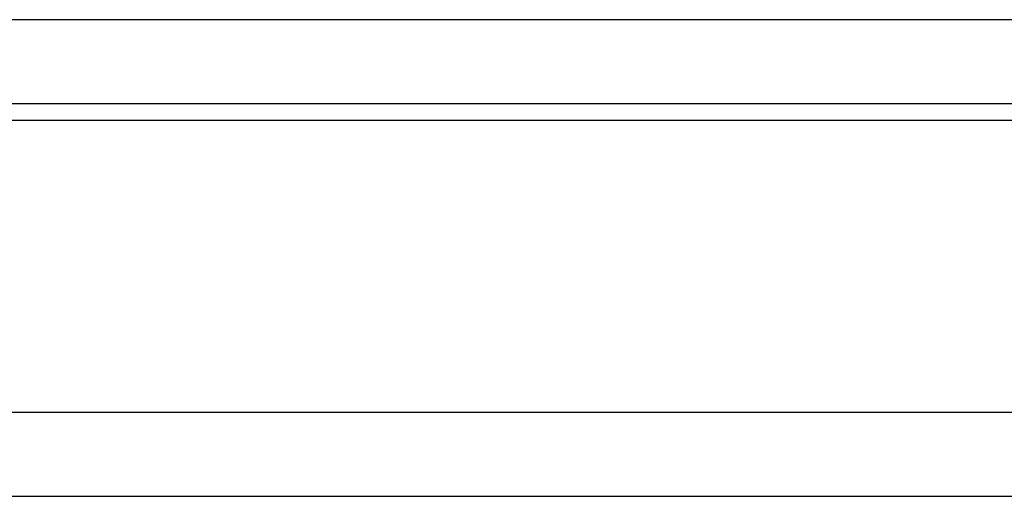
# Model space of a CAD drawing. Header units: millimetres. Extents: x -14 to 394, y 108 to 236.
# Tile 5 of 55: x 273 to 291, y 128 to 137. Entities that reach past the tile are written whole.
import ezdxf

# ---------------------------------------------------------------- set-up
doc = ezdxf.new("R2010")
doc.units = ezdxf.units.MM
doc.header["$LTSCALE"] = 0.15
doc.layers.add('OUT', color=3, linetype='CONTINUOUS')

msp = doc.modelspace()

# ---------------------------------------------------------------- linework, layer by layer
at = {"layer": 'OUT', "color": 0}
for p, q in [((314.425, 136.779), (267.621, 136.779)), ((343.523, 135.279), (238.523, 135.279)), ((195.737, 134.99), (393.523, 134.99)), ((196.946, 129.779), (393.523, 129.779)), ((153.523, 128.279), (393.523, 128.279))]:
    msp.add_line(p, q, dxfattribs=at)

doc.saveas('drawing.dxf')
